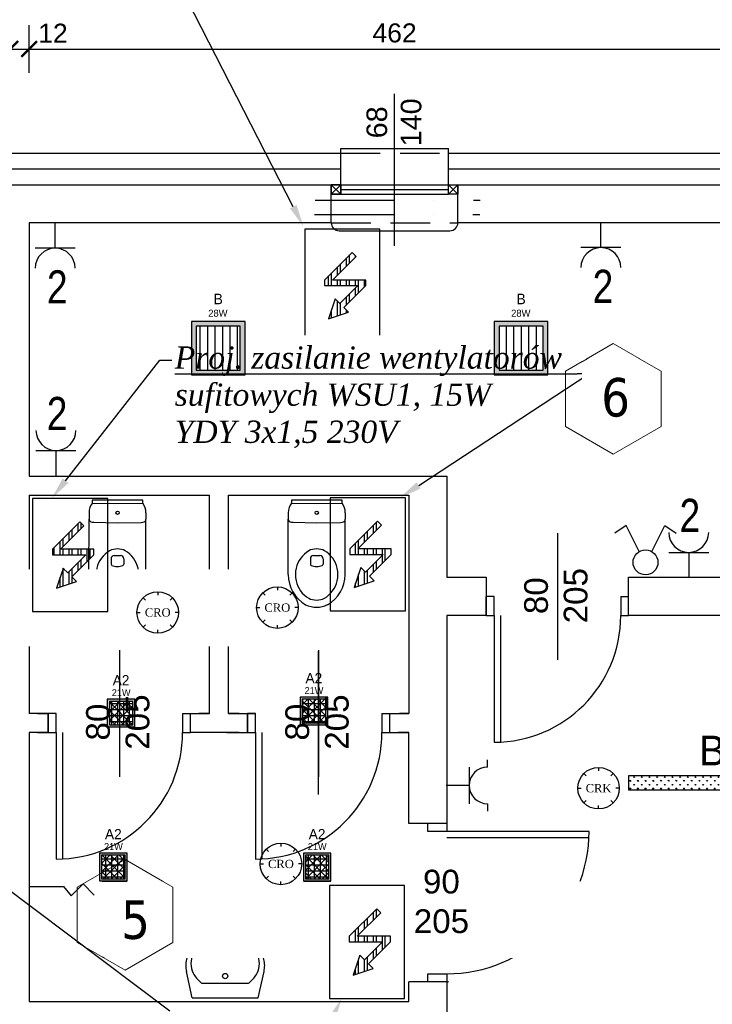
# Model space of a CAD drawing. Header units: millimetres. Extents: x 76855 to 99678, y -15103 to -11972.
# Tile 8 of 28: x 77796 to 78234, y -13614 to -12992. Entities that reach past the tile are written whole.
import ezdxf
from ezdxf.enums import TextEntityAlignment as Align

# ---------------------------------------------------------------- set-up
doc = ezdxf.new("R2010")
doc.units = ezdxf.units.MM
doc.header["$LTSCALE"] = 100
doc.header["$MEASUREMENT"] = 0
for name, pattern in [('DASHDOT', [1, 0.5, -0.25, 0, -0.25]), ('DASHED', [0.75, 0.5, -0.25]), ('DASHED2', [0.375, 0.25, -0.125])]:
    doc.linetypes.add(name, pattern=pattern)
for name, color, linetype in [('! wyposażenie', 4, 'Continuous'), ('!OSWIETLENIE-LL', 1, 'Continuous'), ('#KIE_Czujka ruchu i obecności', 36, 'Continuous'), ('#KIE_PZ urządzenia', 172, 'Continuous'), ('#KIE_Łącznik IP20', 36, 'Continuous'), ('E_OPRAWY_LUXIONA', 232, 'Continuous'), ('LL_PODSTAWOWE', 1, 'Continuous'), ('OKNA', 7, 'Continuous'), ('Okno', 4, 'Continuous'), ('otwór', 1, 'Continuous'), ('Warstwa1', 1, 'Continuous'), ('Warstwa2', 2, 'Continuous'), ('Warstwa4', 4, 'Continuous'), ('WENTYLACJAPRZER', 1, 'DASHED'), ('WYMIARY', 1, 'Continuous'), ('wyposażenie', 4, 'Continuous')]:
    doc.layers.add(name, color=color, linetype=linetype)
doc.layers.add('!OPSY', color=142, linetype='Continuous', lineweight=18)
doc.layers.add('inst_elektryczne', color=232, linetype='Continuous', lineweight=30)
doc.layers.add('#KIE_Opisy techniczne', color=7, linetype='Continuous', true_color=0x3f6732)
doc.styles.add('ARIAL', font='times.ttf', dxfattribs={"width": 0.8, "oblique": 15, "height": 0.2})
doc.styles.add('CDMSTYLE', font='CDMSIMPL', dxfattribs={"width": 0.8, "bigfont": 'CDMBIGPL'})
doc.styles.add('styl1', font='ARIAL.TTF', dxfattribs={"height": 12})
doc.styles.add('styl2', font='TIMES.TTF', dxfattribs={"height": 150})
doc.styles.add('styl4', font='TIMES.TTF', dxfattribs={"height": 100})
doc.linetypes.add('BATTING', pattern='A,0.0001,-0.1,[134,ltypeshp.shx,S=0.1,R=0,X=-0.1,Y=0],-0.2,[134,ltypeshp.shx,S=0.1,R=180,X=0.1,Y=0],-0.1', length=0.4001)
doc.dimstyles.new('2222', dxfattribs={"dimtxt": 12, "dimasz": 10, "dimexe": 15, "dimexo": 15, "dimgap": 4, "dimtad": 1, "dimtxsty": 'styl1', "dimblk": 'ARCHTICK', "dimcen": 2.5, "dimdle": 15, "dimclrd": 1, "dimclre": 1, "dimclrt": 4, "dimadec": 0, "dimazin": 0, "dimtfac": 1, "dimtmove": 0, "dimatfit": 3, "dimldrblk": 'ARCHTICK', "dimfxl": 15, "dimfxlon": 1, "dimlwd": 25, "dimlwe": 25, "dimarcsym": 0})
pattern_1 = [(90, (0, 0), (-4.7625, 9e-16), []), (90, (1.5875, 1.5875), (-4.7625, 9e-16), [])]

# ---------------------------------------------------------------- blocks, each defined once
blk = doc.blocks.new('_ArchTick')
at = {"layer": 'Warstwa1', "color": 0, "const_width": 0.15}
blk.add_lwpolyline([(-0.5, -0.5), (0.5, 0.5)], dxfattribs=at)
blk = doc.blocks.new('*D199')
at = {"layer": 'Defpoints', "color": 0, "linetype": 'ByBlock'}
for p in [(77789.75, -13010.97), (77381.75, -13120.72), (77789.75, -13120.72)]:
    blk.add_point(p, dxfattribs=at)
at = {"layer": 'WYMIARY', "color": 1, "linetype": 'ByBlock', "lineweight": 25}
for p, q in [((77381.75, -13025.97), (77381.75, -12995.97)), ((77789.75, -13025.97), (77789.75, -12995.97)), ((77366.75, -13010.97), (77804.75, -13010.97))]:
    blk.add_line(p, q, dxfattribs=at)
at = {"layer": 'WYMIARY', "color": 1, "linetype": 'ByBlock', "lineweight": 25, "xscale": 10, "yscale": 10, "zscale": 10, "rotation": 180}
blk.add_blockref('_ArchTick', (77381.75, -13010.97), dxfattribs=at)
at = {"layer": 'WYMIARY', "color": 1, "linetype": 'ByBlock', "lineweight": 25, "xscale": 10, "yscale": 10, "zscale": 10}
blk.add_blockref('_ArchTick', (77789.75, -13010.97), dxfattribs=at)
at = {"layer": 'WYMIARY', "color": 4, "linetype": 'ByBlock', "insert": (77585.75, -13000.85), "char_height": 12, "attachment_point": 5, "style": 'styl1'}
blk.add_mtext('408', dxfattribs=at)
blk = doc.blocks.new('*D200')
at = {"layer": 'Defpoints', "color": 0, "linetype": 'ByBlock'}
for p in [(77801.75, -13010.97), (77789.75, -13120.72), (77801.75, -13120.72)]:
    blk.add_point(p, dxfattribs=at)
at = {"layer": 'WYMIARY', "color": 1, "linetype": 'ByBlock', "lineweight": 25}
for p, q in [((77789.75, -13025.97), (77789.75, -12995.97)), ((77801.75, -13025.97), (77801.75, -12995.97)), ((77774.75, -13010.97), (77816.75, -13010.97))]:
    blk.add_line(p, q, dxfattribs=at)
at = {"layer": 'WYMIARY', "color": 1, "linetype": 'ByBlock', "lineweight": 25, "xscale": 10, "yscale": 10, "zscale": 10, "rotation": 180}
blk.add_blockref('_ArchTick', (77789.75, -13010.97), dxfattribs=at)
at = {"layer": 'WYMIARY', "color": 1, "linetype": 'ByBlock', "lineweight": 25, "xscale": 10, "yscale": 10, "zscale": 10}
blk.add_blockref('_ArchTick', (77801.75, -13010.97), dxfattribs=at)
at = {"layer": 'WYMIARY', "color": 4, "linetype": 'ByBlock', "insert": (77816.75, -13000.95), "char_height": 12, "attachment_point": 5, "style": 'styl1'}
blk.add_mtext('12', dxfattribs=at)
blk = doc.blocks.new('*D201')
at = {"layer": 'Defpoints', "color": 0, "linetype": 'ByBlock'}
for p in [(78263.75, -13010.97), (77801.75, -13120.72), (78263.75, -13120.72)]:
    blk.add_point(p, dxfattribs=at)
at = {"layer": 'WYMIARY', "color": 1, "linetype": 'ByBlock', "lineweight": 25}
for p, q in [((77801.75, -13025.97), (77801.75, -12995.97)), ((78263.75, -13025.97), (78263.75, -12995.97)), ((77786.75, -13010.97), (78278.75, -13010.97))]:
    blk.add_line(p, q, dxfattribs=at)
at = {"layer": 'WYMIARY', "color": 1, "linetype": 'ByBlock', "lineweight": 25, "xscale": 10, "yscale": 10, "zscale": 10, "rotation": 180}
blk.add_blockref('_ArchTick', (77801.75, -13010.97), dxfattribs=at)
at = {"layer": 'WYMIARY', "color": 1, "linetype": 'ByBlock', "lineweight": 25, "xscale": 10, "yscale": 10, "zscale": 10}
blk.add_blockref('_ArchTick', (78263.75, -13010.97), dxfattribs=at)
at = {"layer": 'WYMIARY', "color": 4, "linetype": 'ByBlock', "insert": (78032.75, -13000.85), "char_height": 12, "attachment_point": 5, "style": 'styl1'}
blk.add_mtext('462', dxfattribs=at)
blk = doc.blocks.new('*D210')
at = {"layer": 'Defpoints', "color": 0, "linetype": 'ByBlock'}
for p in [(77992.75, -12967.88), (77337.75, -13076.72), (77992.75, -13096.72)]:
    blk.add_point(p, dxfattribs=at)
at = {"layer": 'WYMIARY', "color": 1, "linetype": 'ByBlock', "lineweight": 25}
for p, q in [((77337.75, -12982.88), (77337.75, -12952.88)), ((77992.75, -12982.88), (77992.75, -12952.88)), ((77322.75, -12967.88), (78007.75, -12967.88))]:
    blk.add_line(p, q, dxfattribs=at)
at = {"layer": 'WYMIARY', "color": 1, "linetype": 'ByBlock', "lineweight": 25, "xscale": 10, "yscale": 10, "zscale": 10, "rotation": 180}
blk.add_blockref('_ArchTick', (77337.75, -12967.88), dxfattribs=at)
at = {"layer": 'WYMIARY', "color": 1, "linetype": 'ByBlock', "lineweight": 25, "xscale": 10, "yscale": 10, "zscale": 10}
blk.add_blockref('_ArchTick', (77992.75, -12967.88), dxfattribs=at)
at = {"layer": 'WYMIARY', "color": 4, "linetype": 'ByBlock', "insert": (77665.25, -12957.75), "char_height": 12, "attachment_point": 5, "style": 'styl1'}
blk.add_mtext('655', dxfattribs=at)
blk = doc.blocks.new('*D211')
at = {"layer": 'Defpoints', "color": 0, "linetype": 'ByBlock'}
for p in [(78072.75, -12967.88), (77992.75, -13096.72), (78072.75, -13096.72)]:
    blk.add_point(p, dxfattribs=at)
at = {"layer": 'WYMIARY', "color": 1, "linetype": 'ByBlock', "lineweight": 25}
for p, q in [((77992.75, -12982.88), (77992.75, -12952.88)), ((78072.75, -12982.88), (78072.75, -12952.88)), ((77977.75, -12967.88), (78087.75, -12967.88))]:
    blk.add_line(p, q, dxfattribs=at)
at = {"layer": 'WYMIARY', "color": 1, "linetype": 'ByBlock', "lineweight": 25, "xscale": 10, "yscale": 10, "zscale": 10, "rotation": 180}
blk.add_blockref('_ArchTick', (77992.75, -12967.88), dxfattribs=at)
at = {"layer": 'WYMIARY', "color": 1, "linetype": 'ByBlock', "lineweight": 25, "xscale": 10, "yscale": 10, "zscale": 10}
blk.add_blockref('_ArchTick', (78072.75, -12967.88), dxfattribs=at)
at = {"layer": 'WYMIARY', "color": 4, "linetype": 'ByBlock', "insert": (78032.75, -12957.75), "char_height": 12, "attachment_point": 5, "style": 'styl1'}
blk.add_mtext('80', dxfattribs=at)
blk = doc.blocks.new('*D212')
at = {"layer": 'Defpoints', "color": 0, "linetype": 'ByBlock'}
for p in [(78435.75, -12967.88), (78072.75, -13096.72), (78435.75, -13096.72)]:
    blk.add_point(p, dxfattribs=at)
at = {"layer": 'WYMIARY', "color": 1, "linetype": 'ByBlock', "lineweight": 25}
for p, q in [((78072.75, -12982.88), (78072.75, -12952.88)), ((78435.75, -12982.88), (78435.75, -12952.88)), ((78057.75, -12967.88), (78450.75, -12967.88))]:
    blk.add_line(p, q, dxfattribs=at)
at = {"layer": 'WYMIARY', "color": 1, "linetype": 'ByBlock', "lineweight": 25, "xscale": 10, "yscale": 10, "zscale": 10, "rotation": 180}
blk.add_blockref('_ArchTick', (78072.75, -12967.88), dxfattribs=at)
at = {"layer": 'WYMIARY', "color": 1, "linetype": 'ByBlock', "lineweight": 25, "xscale": 10, "yscale": 10, "zscale": 10}
blk.add_blockref('_ArchTick', (78435.75, -12967.88), dxfattribs=at)
at = {"layer": 'WYMIARY', "color": 4, "linetype": 'ByBlock', "insert": (78254.25, -12957.75), "char_height": 12, "attachment_point": 5, "style": 'styl1'}
blk.add_mtext('363', dxfattribs=at)
blk = doc.blocks.new('*D217')
at = {"layer": 'Defpoints', "color": 0, "linetype": 'ByBlock'}
for p in [(78032.75, -12926.92), (77337.75, -13076.72), (78032.75, -13076.72)]:
    blk.add_point(p, dxfattribs=at)
at = {"layer": 'WYMIARY', "color": 1, "linetype": 'ByBlock', "lineweight": 25}
for p, q in [((77337.75, -12941.92), (77337.75, -12911.92)), ((78032.75, -12941.92), (78032.75, -12911.92)), ((77322.75, -12926.92), (78047.75, -12926.92))]:
    blk.add_line(p, q, dxfattribs=at)
at = {"layer": 'WYMIARY', "color": 1, "linetype": 'ByBlock', "lineweight": 25, "xscale": 10, "yscale": 10, "zscale": 10, "rotation": 180}
blk.add_blockref('_ArchTick', (77337.75, -12926.92), dxfattribs=at)
at = {"layer": 'WYMIARY', "color": 1, "linetype": 'ByBlock', "lineweight": 25, "xscale": 10, "yscale": 10, "zscale": 10}
blk.add_blockref('_ArchTick', (78032.75, -12926.92), dxfattribs=at)
at = {"layer": 'WYMIARY', "color": 4, "linetype": 'ByBlock', "insert": (77685.25, -12916.8), "char_height": 12, "attachment_point": 5, "style": 'styl1'}
blk.add_mtext('695', dxfattribs=at)
blk = doc.blocks.new('*U295')
at = {"layer": '#KIE_PZ urządzenia'}
h = blk.add_hatch(dxfattribs=at)
h.set_pattern_fill('ANSI32', color=256, scale=0.5, angle=45)
h.set_pattern_definition(pattern_1)
h.paths.add_polyline_path([(114.65, -3473.31), (132.4, -3473.31), (122.89, -3482.82), (120.39, -3480.32), (116.85, -3490.99), (127.52, -3487.44), (125.02, -3484.94), (136.65, -3473.31), (136.65, -3470.31), (118.89, -3470.31), (131.45, -3457.76), (129.32, -3455.64), (114.65, -3470.31)])
for points in [[(144.15, -3443.31), (104.15, -3443.31), (104.15, -3503.31), (144.15, -3503.31)], [(114.65, -3473.31), (132.4, -3473.31), (122.89, -3482.82), (120.39, -3480.32), (116.85, -3490.99), (127.52, -3487.44), (125.02, -3484.94), (136.65, -3473.31), (136.65, -3470.31), (118.89, -3470.31), (131.45, -3457.76), (129.32, -3455.64), (114.65, -3470.31)]]:
    blk.add_lwpolyline(points, close=True, dxfattribs=at)
blk = doc.blocks.new('*U300')
at = {"layer": '#KIE_PZ urządzenia'}
h = blk.add_hatch(dxfattribs=at)
h.set_pattern_fill('ANSI32', color=256, scale=0.5, angle=45)
h.set_pattern_definition(pattern_1)
h.paths.add_polyline_path([(114.65, -3473.31), (132.4, -3473.31), (122.89, -3482.82), (120.39, -3480.32), (116.85, -3490.99), (127.52, -3487.44), (125.02, -3484.94), (136.65, -3473.31), (136.65, -3470.31), (118.89, -3470.31), (131.45, -3457.76), (129.32, -3455.64), (114.65, -3470.31)])
for points in [[(144.15, -3443.31), (104.15, -3443.31), (104.15, -3503.31), (144.15, -3503.31)], [(114.65, -3473.31), (132.4, -3473.31), (122.89, -3482.82), (120.39, -3480.32), (116.85, -3490.99), (127.52, -3487.44), (125.02, -3484.94), (136.65, -3473.31), (136.65, -3470.31), (118.89, -3470.31), (131.45, -3457.76), (129.32, -3455.64), (114.65, -3470.31)]]:
    blk.add_lwpolyline(points, close=True, dxfattribs=at)
blk = doc.blocks.new('*U304')
at = {"layer": '#KIE_PZ urządzenia'}
h = blk.add_hatch(dxfattribs=at)
h.set_pattern_fill('ANSI32', color=256, scale=0.5, angle=45)
h.set_pattern_definition(pattern_1)
h.paths.add_polyline_path([(114.65, -3473.31), (132.4, -3473.31), (122.89, -3482.82), (120.39, -3480.32), (116.85, -3490.99), (127.52, -3487.44), (125.02, -3484.94), (136.65, -3473.31), (136.65, -3470.31), (118.89, -3470.31), (131.45, -3457.76), (129.32, -3455.64), (114.65, -3470.31)])
for points in [[(144.15, -3443.31), (104.15, -3443.31), (104.15, -3503.31), (144.15, -3503.31)], [(114.65, -3473.31), (132.4, -3473.31), (122.89, -3482.82), (120.39, -3480.32), (116.85, -3490.99), (127.52, -3487.44), (125.02, -3484.94), (136.65, -3473.31), (136.65, -3470.31), (118.89, -3470.31), (131.45, -3457.76), (129.32, -3455.64), (114.65, -3470.31)]]:
    blk.add_lwpolyline(points, close=True, dxfattribs=at)
blk = doc.blocks.new('*U305')
at = {"layer": '#KIE_PZ urządzenia'}
h = blk.add_hatch(dxfattribs=at)
h.set_pattern_fill('ANSI32', color=256, scale=0.5, angle=45)
h.set_pattern_definition(pattern_1)
h.paths.add_polyline_path([(114.65, -3473.31), (132.4, -3473.31), (122.89, -3482.82), (120.39, -3480.32), (116.85, -3490.99), (127.52, -3487.44), (125.02, -3484.94), (136.65, -3473.31), (136.65, -3470.31), (118.89, -3470.31), (131.45, -3457.76), (129.32, -3455.64), (114.65, -3470.31)])
for points in [[(144.15, -3443.31), (104.15, -3443.31), (104.15, -3503.31), (144.15, -3503.31)], [(114.65, -3473.31), (132.4, -3473.31), (122.89, -3482.82), (120.39, -3480.32), (116.85, -3490.99), (127.52, -3487.44), (125.02, -3484.94), (136.65, -3473.31), (136.65, -3470.31), (118.89, -3470.31), (131.45, -3457.76), (129.32, -3455.64), (114.65, -3470.31)]]:
    blk.add_lwpolyline(points, close=True, dxfattribs=at)
blk = doc.blocks.new('A$C6FDD50CF')
at = {"layer": 'inst_elektryczne', "color": 232}
for p, q in [((-7.5, 9.41), (7.5, 9.41)), ((0, 9.41), (0, 0))]:
    blk.add_line(p, q, dxfattribs=at)
blk.add_arc((0, 16.91), 7.5, 180, 0, dxfattribs=at)
blk = doc.blocks.new('TYTAN_2_LED_1152MM_47W')
h = blk.add_hatch()
h.set_pattern_fill('GRASS', color=256, scale=33)
h.paths.add_polyline_path([(127.7, 262.6), (127.7, 177.6), (1279.7, 177.6), (1279.7, 262.6)])
blk.add_lwpolyline([(127.7, 177.6), (1279.7, 177.6), (1279.7, 262.6), (127.7, 262.6)], close=True)
at = {"flags": 6}
blk.add_attdef('MOC', text='', height=40, dxfattribs=at).set_placement((703.7, 220.1), align=Align.MIDDLE_CENTER)
at = {"flags": 4}
blk.add_attdef('SYMBOL', text='', height=18, dxfattribs=at).set_placement((703.7, 272.6), align=Align.BOTTOM_CENTER)
blk = doc.blocks.new('Czyjka ruchu otwarta')
at = {"layer": '#KIE_Czujka ruchu i obecności'}
for points in [[(1472.15, -1041.12), (1472.15, -1043.12)], [(1463.31, -1044.78), (1464.72, -1046.19)], [(1480.99, -1044.78), (1479.57, -1046.19)], [(1459.65, -1053.62), (1461.65, -1053.62)], [(1484.65, -1053.62), (1482.65, -1053.62)], [(1463.31, -1062.45), (1464.72, -1061.04)], [(1472.15, -1066.12), (1472.15, -1064.12)], [(1480.99, -1062.45), (1479.57, -1061.04)]]:
    blk.add_lwpolyline(points, dxfattribs=at)
blk.add_circle((1472.15, -1053.62), 12.5, dxfattribs=at)
at = {"layer": '#KIE_Czujka ruchu i obecności', "style": 'ARIAL', "flags": 12}
for tag, height, p in [('A1', 15, (1501.42, -1053.62)), ('CR', 5, (1472.15, -1053.62))]:
    blk.add_attdef(tag, text='', height=height, dxfattribs=at).set_placement(p, align=Align.MIDDLE)
blk = doc.blocks.new('SQ160_2')
h = blk.add_hatch(color=256)
h.dxf.hatch_style = 1
h.paths.add_polyline_path([(-8.1, -8.1), (-8.1, 8.1), (8.1, 8.1), (8.1, -8.1)])
h.paths.add_polyline_path([(-6.9, -6.9), (-6.9, 6.9), (6.9, 6.9), (6.9, -6.9)], flags=16)
h = blk.add_hatch()
h.set_pattern_fill('NET', color=256, scale=28)
h.paths.add_polyline_path([(-6.9, -6.9), (-6.9, 6.9), (6.9, 6.9), (6.9, -6.9)])
h = blk.add_hatch()
h.set_pattern_fill('NET', color=256, scale=28, angle=45)
h.paths.add_polyline_path([(-6.9, -6.9), (-6.9, 6.9), (6.9, 6.9), (6.9, -6.9)])
for points in [[(-8.1, -8.1), (8.1, -8.1), (8.1, 8.1), (-8.1, 8.1)], [(-6.9, -6.9), (6.9, -6.9), (6.9, 6.9), (-6.9, 6.9)]]:
    blk.add_lwpolyline(points, close=True)
for tag, height, p in [('SYMBOL', 6, (-0.03, 14.47)), ('MOC', 4, (0.04, 8.79))]:
    blk.add_attdef(tag, text='', height=height).set_placement(p, align=Align.BOTTOM_CENTER)
blk = doc.blocks.new('Czyjka ruchu korytarz')
at = {"layer": '#KIE_Czujka ruchu i obecności'}
for points in [[(1472.15, -1105.31), (1472.15, -1107.31)], [(1463.31, -1108.97), (1464.72, -1110.38)], [(1480.99, -1108.97), (1479.57, -1110.38)], [(1459.65, -1117.81), (1461.65, -1117.81)], [(1484.65, -1117.81), (1482.65, -1117.81)], [(1463.31, -1126.65), (1464.72, -1125.23)], [(1480.99, -1126.65), (1479.57, -1125.23)], [(1472.15, -1130.31), (1472.15, -1128.31)]]:
    blk.add_lwpolyline(points, dxfattribs=at)
blk.add_circle((1472.15, -1117.81), 12.5, dxfattribs=at)
at = {"layer": '#KIE_Czujka ruchu i obecności', "style": 'ARIAL', "flags": 12}
for tag, height, p in [('A1', 15, (1501.42, -1117.81)), ('CR', 5, (1472.15, -1117.81))]:
    blk.add_attdef(tag, text='', height=height, dxfattribs=at).set_placement(p, align=Align.MIDDLE)
blk = doc.blocks.new('SQ300_1')
h = blk.add_hatch(color=256)
h.dxf.hatch_style = 1
h.paths.add_polyline_path([(-15.25, -15.25), (-15.25, 15.25), (15.25, 15.25), (15.25, -15.25)])
h.paths.add_polyline_path([(-12.5, -12.5), (-12.5, 12.5), (12.5, 12.5), (12.5, -12.5)], flags=16)
h = blk.add_hatch()
h.set_pattern_fill('ANSI31', color=256, scale=34, angle=45)
h.paths.add_polyline_path([(-12.5, -12.5), (-12.5, 12.5), (12.5, 12.5), (12.5, -12.5)])
for points in [[(-15.25, -15.25), (15.25, -15.25), (15.25, 15.25), (-15.25, 15.25)], [(-12.5, -12.5), (12.5, -12.5), (12.5, 12.5), (-12.5, 12.5)]]:
    blk.add_lwpolyline(points, close=True)
for tag, height, p in [('SYMBOL', 6, (0, 23.18)), ('MOC', 4, (-0.18, 16.69))]:
    blk.add_attdef(tag, text='', height=height).set_placement(p, align=Align.BOTTOM_CENTER)
blk = doc.blocks.new('Łącznik świecz. IP20')
at = {"layer": '#KIE_Łącznik IP20'}
for points in [[(1467.07, -311.55), (1456.6, -290.87), (1447.62, -296.86)], [(1477.23, -311.55), (1487.69, -290.87), (1496.68, -296.86)]]:
    blk.add_lwpolyline(points, dxfattribs=at)
blk.add_circle((1472.15, -320.34), 10, dxfattribs=at)
at = {"layer": '#KIE_Łącznik IP20', "style": 'ARIAL', "flags": 12}
for tag, p in [('A2', (1448.5, -311.02)), ('A1', (1498.92, -311.02))]:
    blk.add_attdef(tag, text='', height=15, dxfattribs=at).set_placement(p, align=Align.MIDDLE)
blk = doc.blocks.new('A$C5FD5058F')
at = {"layer": 'inst_elektryczne', "color": 232}
for p, q in [((-7.5, 16.91), (-10.5, 16.91)), ((7.5, 16.91), (10.5, 16.91)), ((-7.5, 9.41), (7.5, 9.41)), ((0, 9.41), (0, 0))]:
    blk.add_line(p, q, dxfattribs=at)
blk.add_arc((0, 16.91), 7.5, 180, 0, dxfattribs=at)

msp = doc.modelspace()

# ---------------------------------------------------------------- linework, layer by layer
at = {"layer": '! wyposażenie'}
msp.add_line((77801.753, -13539.95), (77823.349, -13539.95), dxfattribs=at)
msp.add_lwpolyline([(77823.349, -13539.95), (77828.185, -13545.913), (77835.762, -13538.332), (77842.865, -13545.439)], dxfattribs=at)
at = {"layer": '#KIE_Opisy techniczne', "lineweight": -2}
msp.add_lwpolyline([(77968.715, -13110.571), (77821.785, -12823.918), (77821.785, -12823.918)], dxfattribs=at)
at = {"layer": '#KIE_Opisy techniczne'}
for points in [[(77970.8, -13109.502), (77975.129, -13123.086), (77966.629, -13111.64)], [(77826.582, -13285.108), (77816.068, -13294.736), (77822.891, -13282.219)], [(78049.275, -13288.612), (78036.226, -13294.355), (78046.707, -13284.69)], [(77990.856, -13622.784), (77999.13, -13611.174), (77995.069, -13624.84)]]:
    msp.add_solid(points, dxfattribs=at)
at = {"layer": 'OKNA', "color": 4, "linetype": 'Continuous'}
for p, q in [((77998.753, -13102.718), (77992.753, -13096.718)), ((77998.753, -13096.718), (77992.753, -13102.718)), ((77998.753, -13096.718), (77992.753, -13102.718)), ((77998.753, -13102.718), (77992.753, -13096.718)), ((77998.753, -13102.718), (77992.753, -13096.718)), ((77998.753, -13096.718), (77992.753, -13102.718)), ((77998.753, -13096.718), (77992.753, -13102.718)), ((77998.753, -13102.718), (77992.753, -13096.718)), ((78072.753, -13102.718), (78066.753, -13096.718)), ((78072.753, -13096.718), (78066.753, -13102.718))]:
    msp.add_line(p, q, dxfattribs=at)
at = {"layer": 'OKNA', "color": 4, "linetype": 'DASHED'}
for points in [[(77998.753, -13096.718), (77992.753, -13096.718), (77992.753, -13102.718), (77998.753, -13102.718)], [(77998.753, -13102.718), (77992.753, -13102.718), (77992.753, -13096.718), (77998.753, -13096.718)], [(77998.753, -13096.718), (77992.753, -13096.718), (77992.753, -13102.718), (77998.753, -13102.718)], [(77998.753, -13102.718), (77992.753, -13102.718), (77992.753, -13096.718), (77998.753, -13096.718)], [(78072.753, -13102.718), (78066.753, -13102.718), (78066.753, -13096.718), (78072.753, -13096.718)]]:
    msp.add_lwpolyline(points, close=True, dxfattribs=at)
at = {"layer": 'otwór', "color": 1}
for points in [[(78175.753, -13356.87), (78175.753, -13368.87), (78180.753, -13368.87)], [(77898.753, -13430.718), (77898.753, -13442.718), (77903.753, -13442.718)], [(78024.753, -13430.718), (78024.753, -13442.718), (78029.753, -13442.718)]]:
    msp.add_lwpolyline(points, dxfattribs=at)
for points in [[(78180.753, -13368.87), (78180.753, -13368.87)], [(77903.753, -13442.718), (77903.753, -13442.718)], [(78029.753, -13442.718), (78029.753, -13442.718)]]:
    msp.add_lwpolyline(points, close=True, dxfattribs=at)
at = {"layer": 'Warstwa1', "linetype": 'DASHED2'}
for p, q in [((77998.753, -13076.718), (78066.753, -13076.718)), ((77992.753, -13120.718), (78072.753, -13120.718))]:
    msp.add_line(p, q, dxfattribs=at)
at = {"layer": 'Warstwa1', "color": 2}
for p, q in [((77357.753, -13096.718), (78331.753, -13096.718)), ((77992.753, -13120.718), (77992.753, -13096.718)), ((78072.753, -13120.718), (78072.753, -13096.718)), ((77801.753, -13120.718), (77801.69, -13280.718)), ((77992.753, -13120.718), (77801.753, -13120.718)), ((78263.753, -13120.718), (78072.753, -13120.718)), ((77801.69, -13280.718), (78065.753, -13280.718)), ((78065.753, -13280.718), (78065.753, -13344.719)), ((77801.69, -13292.718), (77801.69, -13430.718)), ((77801.69, -13292.718), (77915.69, -13292.718)), ((77801.753, -13292.718), (77915.753, -13292.718)), ((77915.753, -13293.787), (77915.753, -13292.718)), ((77915.753, -13430.718), (77915.753, -13292.718)), ((77927.753, -13293.787), (77927.753, -13292.718)), ((77927.753, -13292.718), (78041.753, -13292.718)), ((77927.753, -13430.718), (77927.753, -13292.718)), ((78041.753, -13292.718), (78041.753, -13430.718)), ((78065.753, -13344.719), (78090.753, -13344.719)), ((78090.753, -13344.719), (78090.753, -13368.87)), ((78180.753, -13368.87), (78180.753, -13344.719)), ((78180.753, -13344.719), (78263.753, -13344.719)), ((78090.753, -13368.87), (78090.753, -13356.87)), ((78090.753, -13368.87), (78065.753, -13368.87)), ((78065.753, -13368.87), (78065.753, -13481.753)), ((78251.753, -13368.87), (78180.753, -13368.87)), ((77813.753, -13430.718), (77801.753, -13430.718)), ((77807.026, -13430.718), (77813.753, -13430.718)), ((77813.753, -13442.718), (77813.753, -13430.718)), ((77813.753, -13430.718), (77813.753, -13442.718)), ((77903.753, -13442.718), (77903.753, -13430.718)), ((77903.753, -13430.718), (77915.753, -13430.718)), ((77915.753, -13430.718), (77909.026, -13430.718)), ((77927.753, -13430.718), (77944.753, -13430.718)), ((77934.48, -13430.718), (77927.753, -13430.718)), ((77939.753, -13442.718), (77939.753, -13430.718)), ((77939.753, -13430.718), (77939.753, -13442.718)), ((78029.753, -13430.718), (78041.753, -13430.718)), ((78029.753, -13442.718), (78029.753, -13430.718)), ((78041.753, -13430.718), (78035.889, -13430.718)), ((77801.753, -13442.718), (77801.753, -13612.718)), ((77813.753, -13442.718), (77801.753, -13442.718)), ((77807.026, -13442.718), (77813.753, -13442.718)), ((77934.48, -13442.718), (77903.753, -13442.718)), ((77926.753, -13442.718), (77944.753, -13442.718)), ((78029.753, -13442.718), (78041.753, -13442.718)), ((78035.026, -13442.718), (78041.753, -13442.718)), ((78041.753, -13442.718), (78035.026, -13442.718)), ((78041.753, -13500.218), (78041.753, -13442.718)), ((78065.753, -13481.753), (78065.753, -13500.218)), ((78065.753, -13600.218), (78041.753, -13600.218)), ((78041.753, -13612.718), (78041.753, -13600.218)), ((78065.753, -13600.671), (78065.753, -13702.719)), ((77801.753, -13612.718), (78041.753, -13612.718))]:
    msp.add_line(p, q, dxfattribs=at)
at = {"layer": 'Warstwa1'}
msp.add_line((78066.839, -13600.218), (78065.753, -13600.671), dxfattribs=at)
at = {"layer": 'Warstwa1', "color": 2}
msp.add_lwpolyline([(78065.753, -13500.218), (78041.753, -13500.218)], dxfattribs=at)
at = {"layer": 'Warstwa2', "color": 2}
for p, q in [((77813.753, -13430.718), (77813.753, -13442.718)), ((77939.753, -13430.718), (77939.753, -13442.718))]:
    msp.add_line(p, q, dxfattribs=at)
at = {"layer": 'Warstwa4'}
for p, q in [((77998.753, -13073.718), (78066.753, -13073.718)), ((77997.753, -13125.718), (78067.753, -13125.718))]:
    msp.add_line(p, q, dxfattribs=at)
at = {"layer": 'Warstwa4', "linetype": 'ByBlock'}
for p, q in [((77998.753, -13096.718), (77998.753, -13073.718)), ((78066.753, -13096.718), (78066.753, -13073.718)), ((77998.753, -13096.718), (77998.753, -13080.718))]:
    msp.add_line(p, q, dxfattribs=at)
at = {"layer": 'Warstwa4', "linetype": 'DASHDOT'}
for p, q in [((77982.5, -13106.539), (78086.839, -13106.539)), ((77982.161, -13115.463), (78086.669, -13115.463))]:
    msp.add_line(p, q, dxfattribs=at)
at = {"layer": 'Warstwa4'}
for centre, start, end in [((77997.753, -13120.718), 180, 270), ((78067.753, -13120.718), 270, 0)]:
    msp.add_arc(centre, 5, start, end, dxfattribs=at)
at = {"layer": 'WENTYLACJAPRZER', "linetype": 'ByBlock'}
for p, q in [((78032.753, -13135.206), (78032.753, -13039.266)), ((77998.753, -13096.718), (78066.753, -13096.718)), ((77998.753, -13099.718), (78066.753, -13099.718)), ((77998.753, -13102.718), (78066.753, -13102.718)), ((78135.753, -13316.87), (78135.753, -13396.87)), ((78175.753, -13356.87), (78180.753, -13356.87)), ((78095.753, -13368.87), (78095.753, -13448.87)), ((78099.753, -13368.87), (78099.753, -13448.87)), ((77858.753, -13390.718), (77858.753, -13470.718)), ((77984.753, -13390.718), (77984.753, -13470.718)), ((77984.753, -13481.991), (77984.753, -13391.445)), ((77898.753, -13430.718), (77903.753, -13430.718)), ((78024.753, -13430.718), (78029.753, -13430.718)), ((77818.753, -13442.718), (77818.753, -13522.718)), ((77822.753, -13442.718), (77822.753, -13522.718)), ((77944.753, -13442.718), (77944.753, -13522.718)), ((77948.753, -13442.718), (77948.753, -13522.718)), ((78155.753, -13505.218), (78065.753, -13505.218)), ((78155.753, -13509.218), (78065.753, -13509.218)), ((78020.753, -13550.218), (78110.753, -13550.218))]:
    msp.add_line(p, q, dxfattribs=at)
for points in [[(78090.753, -13368.87), (78095.753, -13368.87), (78095.753, -13356.87), (78090.753, -13356.87)], [(77813.753, -13442.718), (77818.753, -13442.718), (77818.753, -13430.718), (77813.753, -13430.718)], [(77939.753, -13442.718), (77944.753, -13442.718), (77944.753, -13430.718), (77939.753, -13430.718)], [(78065.753, -13500.218), (78065.753, -13505.218), (78053.753, -13505.218), (78053.753, -13500.218)], [(78053.753, -13600.218), (78053.753, -13595.218), (78065.753, -13595.218), (78065.753, -13600.218)]]:
    msp.add_lwpolyline(points, dxfattribs=at)
for centre, radius in [((78095.753, -13368.87), 80), ((77818.753, -13442.718), 80), ((77944.753, -13442.718), 80), ((78065.753, -13505.218), 90)]:
    msp.add_arc(centre, radius, 270, 0, dxfattribs=at)
at = {"layer": 'wyposażenie'}
for p, q in [((77841.602, -13295.914), (77841.598, -13297.914)), ((77841.598, -13297.914), (77873.598, -13297.989)), ((77873.602, -13295.989), (77841.602, -13295.914)), ((77873.598, -13297.989), (77873.602, -13295.989)), ((77967.602, -13295.914), (77967.598, -13297.914)), ((77967.598, -13297.914), (77999.598, -13297.989)), ((77999.602, -13295.989), (77967.602, -13295.914)), ((77999.598, -13297.989), (77999.602, -13295.989)), ((77839.584, -13303.91), (77839.575, -13307.904)), ((77875.584, -13303.993), (77875.574, -13307.984)), ((77965.584, -13303.91), (77965.575, -13307.904)), ((78001.584, -13303.993), (78001.574, -13307.984)), ((77839.493, -13342.91), (77839.575, -13307.904)), ((77842.57, -13309.917), (77857.569, -13310.262)), ((77857.569, -13310.262), (77872.57, -13309.986)), ((77875.493, -13342.993), (77875.574, -13307.984)), ((77965.493, -13342.91), (77965.575, -13307.904)), ((77968.57, -13309.917), (77983.569, -13310.262)), ((77983.569, -13310.262), (77998.57, -13309.986)), ((78001.493, -13342.993), (78001.574, -13307.984)), ((77852.51, -13327.976), (77852.494, -13327.943)), ((77978.51, -13327.976), (77978.494, -13327.943)), ((77853.517, -13332.942), (77853.509, -13336.391)), ((77855.521, -13330.947), (77859.521, -13330.956)), ((77861.517, -13332.961), (77861.509, -13336.41)), ((77979.517, -13332.942), (77979.509, -13336.391)), ((77981.521, -13330.947), (77985.521, -13330.956)), ((77987.517, -13332.961), (77987.509, -13336.41)), ((77904.862, -13610.351), (77901.11, -13593.64)), ((77946.462, -13610.351), (77950.215, -13593.64)), ((77910.946, -13601.199), (77940.378, -13601.199)), ((77904.862, -13610.351), (77946.462, -13610.351))]:
    msp.add_line(p, q, dxfattribs=at)
for points in [[(77337.753, -13148.218), (77337.753, -13076.718), (77998.753, -13076.718)], [(78066.753, -13076.718), (78441.753, -13076.718)]]:
    msp.add_lwpolyline(points, dxfattribs=at)
at = {"layer": 'wyposażenie', "linetype": 'BATTING', "ltscale": 0.2}
for points in [[(77347.753, -13148.218), (77347.753, -13086.718), (77998.753, -13086.718)], [(78066.753, -13086.718), (78441.753, -13086.718)]]:
    msp.add_lwpolyline(points, dxfattribs=at)
at = {"layer": 'wyposażenie'}
for points in [[(77950.215, -13593.64, 0.0552809), (77950.622, -13589.967, 0.1178894), (77948.809, -13582.384, 0.1045241), (77943.312, -13575.553, 0.0898986), (77935.428, -13571.19, 0.081729), (77925.662, -13569.583, 0.081729), (77915.896, -13571.19, 0.0898986), (77908.013, -13575.553, 0.1045241), (77902.515, -13582.384, 0.1178894), (77900.702, -13589.967, 0.1178894)], [(77940.378, -13601.199, 0.0119607), (77941.207, -13600.555, 0.1045241), (77945.841, -13594.797, 0.1178894), (77947.294, -13588.719, 0.1178894), (77945.841, -13582.641, 0.1045241), (77941.207, -13576.883, 0.0898986), (77934.362, -13573.094, 0.081729), (77925.662, -13571.663, 0.081729), (77916.963, -13573.094, 0.0898986), (77910.118, -13576.883, 0.1045241), (77905.484, -13582.641, 0.1178894), (77904.03, -13588.719, 0.1178894)], [(77900.702, -13589.967, 0.0552809), (77901.11, -13593.64, 0.1045241)], [(77904.03, -13588.719, 0.1178894), (77905.484, -13594.797, 0.1045241), (77910.118, -13600.555, 0.0119607), (77910.946, -13601.199, 0.081729)]]:
    msp.add_lwpolyline(points, format="xyb", dxfattribs=at)
for centre, radius in [((77857.584, -13303.943), 1.04), ((77983.584, -13303.943), 1.04), ((77925.662, -13596.623), 1.664)]:
    msp.add_circle(centre, radius, dxfattribs=at)
for centre, radius, start, end in [((77849.584, -13303.933), 10, 142.240614, 179.867225), ((77865.584, -13303.97), 10, 359.86722, 36.972543), ((77975.584, -13303.933), 10, 142.240614, 179.867225), ((77991.584, -13303.97), 10, 359.86722, 36.972543), ((77841.374, -13307.947), 1.8, 178.633009, 247.096217), ((77842.584, -13303.917), 6, 251.432267, 269.86722), ((77872.584, -13303.986), 6, 269.86722, 288.302174), ((77873.774, -13308.021), 1.801, 292.664916, 1.168083), ((77967.374, -13307.947), 1.8, 178.633009, 247.096217), ((77968.584, -13303.917), 6, 251.432267, 269.86722), ((77998.584, -13303.986), 6, 269.86722, 288.302174), ((77999.774, -13308.021), 1.801, 292.664916, 1.168083), ((77861.493, -13342.961), 17.472, 120.943032, 166.632463), ((77857.512, -13338.372), 11.573, 64.404502, 115.695835), ((77853.493, -13342.942), 17.509, 13.073639, 58.997834), ((77987.493, -13342.961), 17.472, 120.943032, 166.632463), ((77983.512, -13338.372), 11.573, 64.404502, 115.695835), ((77979.493, -13342.942), 17.509, 13.073639, 58.997834), ((77854.409, -13336.331), 0.903, 183.827136, 248.125253), ((77855.517, -13332.947), 2, 89.867222, 179.867225), ((77859.517, -13332.956), 2, 359.86722, 89.867222), ((77860.67, -13336.389), 0.839, 288.512353, 358.604), ((77980.409, -13336.331), 0.903, 183.827136, 248.125253), ((77981.517, -13332.947), 2, 89.867222, 179.867225), ((77985.517, -13332.956), 2, 359.86722, 89.867222), ((77986.67, -13336.389), 0.839, 288.512353, 358.604), ((77862.237, -13343.046), 18.215, 166.910656, 192.282323), ((77857.524, -13329.951), 8, 244.449327, 269.86722), ((77857.524, -13329.951), 7.998, 269.86722, 295.258148), ((77852.741, -13342.856), 18.223, 346.916808, 12.276101), ((77988.237, -13343.046), 18.215, 166.910656, 192.282323), ((77983.524, -13329.951), 8, 244.449327, 269.86722), ((77983.524, -13329.951), 7.998, 269.86722, 295.258148), ((77978.741, -13342.856), 18.223, 346.916808, 12.276101), ((77861.493, -13342.961), 22, 179.867225, 240.100737), ((77861.493, -13342.961), 17.509, 193.073655, 238.997853), ((77853.493, -13342.942), 17.472, 300.943051, 346.632454), ((77853.493, -13342.942), 22, 299.879181, 359.86722), ((77987.493, -13342.961), 22, 179.867225, 240.100737), ((77987.493, -13342.961), 17.509, 193.073655, 238.997853), ((77979.493, -13342.942), 17.472, 300.943051, 346.632454), ((77979.493, -13342.942), 22, 299.879181, 359.86722), ((77857.475, -13347.531), 11.573, 244.404521, 295.695854), ((77983.475, -13347.531), 11.573, 244.404521, 295.695854), ((77857.397, -13347.494), 16.08, 244.708874, 295.720852), ((77983.397, -13347.494), 16.08, 244.708874, 295.720852)]:
    msp.add_arc(centre, radius, start, end, dxfattribs=at)

# ---------------------------------------------------------------- block references
at = {"layer": '!OSWIETLENIE-LL', "linetype": 'ByBlock'}
ref = msp.add_blockref('TYTAN_2_LED_1152MM_47W', (78167.478, -13497.465), dxfattribs=dict(at, xscale=0.1040004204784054, yscale=0.1040004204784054, zscale=0.1040004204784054))
ref.add_attrib('SYMBOL', 'B1', dxfattribs={"layer": '0', "height": 18.7201, "flags": 4}).set_placement((78240.668, -13469.116), align=Align.BOTTOM_CENTER)
at = {"layer": '#KIE_Czujka ruchu i obecności'}
ref = msp.add_blockref('Czyjka ruchu korytarz', (76412.902, -12190.165), dxfattribs=dict(at, xscale=1.05, yscale=1.05, zscale=1.05))
ref.add_attrib('CR', 'CRO', dxfattribs={"height": 5.25, "style": 'ARIAL', "flags": 12}).set_placement((77958.656, -13363.863), align=Align.MIDDLE)
ref = msp.add_blockref('Czyjka ruchu otwarta', (76615.968, -12371.637), dxfattribs=dict(at, xscale=1.05, yscale=1.05, zscale=1.05))
ref.add_attrib('CR', 'CRK', dxfattribs={"height": 5.25, "style": 'ARIAL', "flags": 12}).set_placement((78161.722, -13477.933), align=Align.MIDDLE)
at = {"layer": '#KIE_PZ urządzenia', "xscale": 1.187963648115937, "yscale": 1.187963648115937, "zscale": 1.187963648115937}
for name, p in [('*U295', (77852.222, -9034.279)), ('*U304', (77868.331, -9204.063))]:
    msp.add_blockref(name, p, dxfattribs=at)
at = {"layer": '#KIE_Łącznik IP20', "xscale": 0.7875, "yscale": 0.7875, "zscale": 0.7875}
msp.add_blockref('Łącznik świecz. IP20', (77032.106, -13083), dxfattribs=at)
at = {"layer": 'E_OPRAWY_LUXIONA'}
for name, p, xscale, yscale, zscale, rotation in [('A$C6FDD50CF', (77818.182, -13120.916), 1.684806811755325, 1.684806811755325, 1.684806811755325, 180), ('A$C6FDD50CF', (78163.209, -13120.577), 1.684806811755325, 1.684806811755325, 1.684806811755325, 180), ('A$C5FD5058F', (78065.437, -13476.192), 1.542486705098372, 1.542486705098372, 1.542486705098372, 269.9999999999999)]:
    msp.add_blockref(name, p, dxfattribs=dict(at, xscale=xscale, yscale=yscale, zscale=zscale, rotation=rotation))
at = {"layer": 'E_OPRAWY_LUXIONA', "xscale": 1.684806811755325, "yscale": 1.684806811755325, "zscale": 1.684806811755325}
for p in [(77818.649, -13280.435), (78218.714, -13344.808)]:
    msp.add_blockref('A$C6FDD50CF', p, dxfattribs=at)
at = {"layer": 'LL_PODSTAWOWE', "xscale": 1.077712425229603, "yscale": 1.077712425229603, "zscale": 1.077712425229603}
for p in [(77981.768, -13429.143), (77859.854, -13430.501)]:
    msp.add_blockref('SQ160_2', p, dxfattribs=at).add_auto_attribs({'SYMBOL': 'A2', 'MOC': '21W'})

# ---------------------------------------------------------------- texts
at = {"layer": 'E_OPRAWY_LUXIONA', "lineweight": 25, "char_height": 20.96648, "width": 1070.6396, "attachment_point": 1, "style": 'CDMSTYLE'}
for insert in [(78158.002, -13150.403), (77812.975, -13150.743), (77812.877, -13230.747), (78212.942, -13295.12)]:
    msp.add_mtext('{\\fArial|b0|i0|c238|p34;2}', dxfattribs=dict(at, insert=insert))
at = {"layer": 'Okno', "char_height": 15, "width": 68.4853, "attachment_point": 1, "rotation": 90, "style": 'styl2'}
for insert in [(78114.701, -13373.797), (77837.701, -13453.645), (77963.701, -13453.645)]:
    msp.add_mtext('{\\fArial|b0|i0|c238|p34; 80\\P205}', dxfattribs=dict(at, insert=insert))
at = {"layer": 'Okno', "insert": (78044.897, -13529.449), "char_height": 15, "width": 68.4853, "attachment_point": 1, "style": 'styl2'}
msp.add_mtext('{\\fArial|b0|i0|c238|p34; 90\\P205}', dxfattribs=at)
at = {"layer": 'Warstwa4', "insert": (78032.442, -13057.274), "char_height": 13, "attachment_point": 5, "rotation": 90, "style": 'styl1'}
msp.add_mtext('{\\fArial|b0|i0|c238|p34;68\\P140}', dxfattribs=at)

# ---------------------------------------------------------------- dimensions: what is measured, and where the dimension line sits
at = {"layer": 'WYMIARY', "linetype": 'ByBlock'}
for base, p1, p2, picture, middle in [((78032.753, -12926.925), (77337.753, -13076.718), (78032.753, -13076.718), '*D217', (77685.253, -12916.798)), ((77992.753, -12967.878), (77337.753, -13076.718), (77992.753, -13096.718), '*D210', (77665.253, -12957.751)), ((78072.753, -12967.878), (77992.753, -13096.718), (78072.753, -13096.718), '*D211', (78032.753, -12957.751)), ((78435.753, -12967.878), (78072.753, -13096.718), (78435.753, -13096.718), '*D212', (78254.253, -12957.747))]:
    dim = msp.add_linear_dim(base=base, p1=p1, p2=p2, dimstyle='2222', dxfattribs=at)
    dim.commit()
    dim.dimension.update_dxf_attribs({"geometry": picture, "text_midpoint": middle})
for base, p1, p2, picture, middle in [((77789.753, -13010.973), (77381.753, -13120.718), (77789.753, -13120.718), '*D199', (77585.753, -13000.846)), ((78263.753, -13010.973), (77801.753, -13120.718), (78263.753, -13120.718), '*D201', (78032.753, -13000.846))]:
    dim = msp.add_linear_dim(base=base, p1=p1, p2=p2, dimstyle='2222', override={"dimtmove": 1}, dxfattribs=at)
    dim.commit()
    dim.dimension.update_dxf_attribs({"geometry": picture, "text_midpoint": middle})
dim = msp.add_linear_dim(base=(77801.753, -13010.973), p1=(77789.753, -13120.718), p2=(77801.753, -13120.718), dimstyle='2222', override={"dimtmove": 1}, dxfattribs=at)
dim.commit()
dim.dimension.update_dxf_attribs({"geometry": '*D200', "text_midpoint": (77816.753, -13010.973), "dimtype": 160})

# ---------------------------------------------------------------- next in the draw order: texts
at = {"layer": '!OPSY', "char_height": 24.29706, "width": 315.77635, "attachment_point": 1, "style": 'styl4', "bg_fill": 2}
for s, insert in [('{\\fTahoma|b0|i0|c238|p34;4}', (77606.88, -13351.814)), ('{\\fTahoma|b0|i0|c238|p34;5}', (77859.866, -13548.835))]:
    msp.add_mtext(s, dxfattribs=dict(at, insert=insert))
at = {"layer": '#KIE_Opisy techniczne', "insert": (77893.747, -13198.838), "char_height": 14.0625, "attachment_point": 1, "bg_fill": 2}
msp.add_mtext('\\pxql;{\\fCentury|b0|i1|c238|p18;Proj. zasilanie wentylatorów \\Psufitowych WSU1, 15W\\PYDY 3x1,5 230V}', dxfattribs=at)

# ---------------------------------------------------------------- next in the draw order: linework, layer by layer
at = {"layer": '!OPSY'}
msp.add_lwpolyline([(77862.399, -13592.829), (77892.658, -13575.359), (77892.658, -13540.42), (77862.399, -13522.95), (77832.14, -13540.42), (77832.14, -13575.359)], close=True, dxfattribs=at)
at = {"layer": '#KIE_Opisy techniczne', "lineweight": -2}
for p, q in [((77884.372, -13207.49), (77891.872, -13207.49)), ((78155.67, -13216.141), (78148.17, -13216.141))]:
    msp.add_line(p, q, dxfattribs=at)
for points in [[(77824.736, -13283.663), (77884.372, -13207.49), (77884.372, -13207.49)], [(77893.747, -13216.141), (78148.17, -13216.141)], [(78047.991, -13286.651), (78155.67, -13216.141), (78155.67, -13216.141)], [(77890.622, -13618.75), (77741.502, -13506.813), (77741.502, -13506.813)]]:
    msp.add_lwpolyline(points, dxfattribs=at)

# ---------------------------------------------------------------- next in the draw order: block references
at = {"layer": '#KIE_Czujka ruchu i obecności'}
ref = msp.add_blockref('Czyjka ruchu korytarz', (76337.251, -12193.221), dxfattribs=dict(at, xscale=1.05, yscale=1.05, zscale=1.05))
ref.add_attrib('CR', 'CRO', dxfattribs={"height": 5.25, "style": 'ARIAL', "flags": 12}).set_placement((77883.004, -13366.919), align=Align.MIDDLE)
ref = msp.add_blockref('Czyjka ruchu korytarz', (76415.152, -12352.081), dxfattribs=dict(at, xscale=1.05, yscale=1.05, zscale=1.05))
ref.add_attrib('CR', 'CRO', dxfattribs={"height": 5.25, "style": 'ARIAL', "flags": 12}).set_placement((77960.906, -13525.78), align=Align.MIDDLE)
at = {"layer": '#KIE_PZ urządzenia', "xscale": 1.187963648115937, "yscale": 1.187963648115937, "zscale": 1.187963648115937}
for name, p in [('*U305', (77680.197, -9204.402)), ('*U300', (77867.831, -9448.9))]:
    msp.add_blockref(name, p, dxfattribs=at)
at = {"layer": 'LL_PODSTAWOWE'}
for name, p, xscale, yscale, zscale, values in [('SQ300_1', (77921.252, -13199.949), 1.110880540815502, 1.110880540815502, 1.110880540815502, {'SYMBOL': 'B', 'MOC': '28W'}), ('SQ300_1', (78112.758, -13199.949), 1.110880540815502, 1.110880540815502, 1.110880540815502, {'SYMBOL': 'B', 'MOC': '28W'}), ('SQ160_2', (77854.972, -13527.718), 1.077712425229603, 1.077712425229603, 1.077712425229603, {'SYMBOL': 'A2', 'MOC': '21W'}), ('SQ160_2', (77983.805, -13527.718), 1.077712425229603, 1.077712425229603, 1.077712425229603, {'SYMBOL': 'A2', 'MOC': '21W'})]:
    msp.add_blockref(name, p, dxfattribs=dict(at, xscale=xscale, yscale=yscale, zscale=zscale)).add_auto_attribs(values)

# ---------------------------------------------------------------- next in the draw order: texts
at = {"layer": '!OPSY', "insert": (78163.386, -13218.811), "char_height": 24.29706, "width": 315.77635, "attachment_point": 1, "style": 'styl4', "bg_fill": 2}
msp.add_mtext('{\\fTahoma|b0|i0|c238|p34;6}', dxfattribs=at)

# ---------------------------------------------------------------- next in the draw order: linework, layer by layer
at = {"layer": '!OPSY'}
msp.add_lwpolyline([(78170.985, -13266.9), (78201.244, -13249.43), (78201.244, -13214.491), (78170.985, -13197.021), (78140.726, -13214.491), (78140.726, -13249.43)], close=True, dxfattribs=at)

doc.saveas('drawing.dxf')
